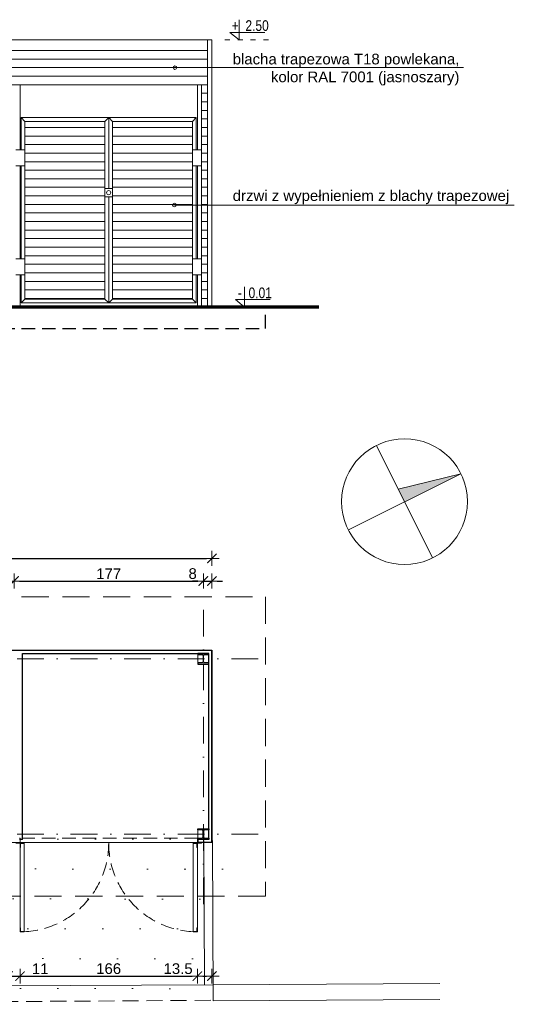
# Model space of a CAD drawing. Header units: millimetres. Extents: x 169 to 1907, y 142 to 1120.
# Tile 2 of 3: x 770 to 1232, y 172 to 1093. Entities that reach past the tile are written whole.
import ezdxf

# ---------------------------------------------------------------- set-up
doc = ezdxf.new("R2010")
doc.units = ezdxf.units.MM
for name, pattern in [('( Dashed )', [0.75, 0.5, -0.25]), ('ACAD_ISO03W100', [30, 12, -18]), ('DASHDOT2', [0.5, 0.25, -0.125, 0, -0.125]), ('DASHED', [19.05, 12.7, -6.35])]:
    doc.linetypes.add(name, pattern=pattern)
for name, color, linetype, lineweight in [('- AGP-1_OPISY', 7, 'Continuous', 0), ('CZ - SR', 150, 'Continuous', 13), ('CZ GR', 30, 'Continuous', 30), ('linii', 7, 'Continuous', 15)]:
    doc.layers.add(name, color=color, linetype=linetype, lineweight=lineweight)
doc.layers.add('--RAMKA', color=7, linetype='Continuous')
doc.layers.add('0S', color=7, linetype='Continuous')
for name, color, linetype, lineweight, true_color in [('a___wymiary', 7, 'Continuous', 5, 0x707070), ('DRZWI AGP1', 7, 'Continuous', 15, 0x7f7f7f), ('E-1', 7, 'Continuous', 9, 0x7f7f7f), ('OSIE', 7, 'DASHDOT2', 0, 0x7f7f7f), ('tło', 7, 'Continuous', 5, 0xb2b2b2), ('WYMIARY', 7, 'Continuous', 5, 0x7f7f7f), ('zz-krawObn', 7, 'ACAD_ISO03W100', 35, 0x664d33)]:
    doc.layers.add(name, color=color, linetype=linetype, lineweight=lineweight, true_color=true_color)
doc.styles.add('ARIAL', font='arial.ttf')
doc.styles.get("Standard").update_dxf_attribs({"font": 'arial.ttf'})
doc.dimstyles.new('wymiary agp1', dxfattribs={"dimtxt": 16, "dimasz": 5, "dimexe": 1.25, "dimexo": 0.625, "dimgap": 1.8, "dimtad": 1, "dimdec": 3, "dimrnd": 0.5, "dimdsep": 46, "dimtxsty": 'ARIAL', "dimblk": 'znacznik', "dimcen": 1.5, "dimse1": 1, "dimse2": 1, "dimclrd": 256, "dimazin": 0, "dimtfac": 1, "dimtdec": 3, "dimtmove": 1, "dimatfit": 3, "dimldrblk": 'znacznik', "dimfxl": 1, "dimarcsym": 0})

# ---------------------------------------------------------------- blocks, each defined once
blk = doc.blocks.new('znacznik')
at = {"layer": 'a___wymiary'}
for p, q in [((1.39, 0), (-1.39, 0)), ((0, 1.39), (0, -1.39))]:
    blk.add_line(p, q, dxfattribs=at)
at = {"layer": 'a___wymiary', "const_width": 0.2}
blk.add_lwpolyline([(0.88, 0.88), (-0.88, -0.88)], dxfattribs=at)
blk = doc.blocks.new('*D2')
at = {"layer": 'Defpoints', "color": 0}
for p in [(949.21, 588.89), (402.21, 531.73), (949.21, 530.97)]:
    blk.add_point(p, dxfattribs=at)
at = {"layer": 'WYMIARY', "color": 253, "lineweight": -2, "true_color": 0xb2b2b2}
blk.add_line((407.21, 588.89), (944.21, 588.89), dxfattribs=at)
at = {"layer": 'WYMIARY', "color": 253, "lineweight": -2, "true_color": 0xb2b2b2, "xscale": 5, "yscale": 5, "zscale": 5, "rotation": 180}
blk.add_blockref('znacznik', (402.21, 588.89), dxfattribs=at)
at = {"layer": 'WYMIARY', "color": 253, "lineweight": -2, "true_color": 0xb2b2b2, "xscale": 5, "yscale": 5, "zscale": 5}
blk.add_blockref('znacznik', (949.21, 588.89), dxfattribs=at)
at = {"layer": 'WYMIARY', "color": 18, "true_color": 0x000000, "insert": (675.71, 595.77), "char_height": 10, "attachment_point": 5, "style": 'ARIAL'}
blk.add_mtext('547', dxfattribs=at)
blk = doc.blocks.new('*D5')
at = {"layer": 'Defpoints', "color": 0}
for p in [(587.21, 562.6), (764.21, 567.69), (764.21, 562.6)]:
    blk.add_point(p, dxfattribs=at)
at = {"layer": 'WYMIARY', "color": 253, "lineweight": -2, "true_color": 0xb2b2b2}
blk.add_line((592.21, 567.69), (759.21, 567.69), dxfattribs=at)
at = {"layer": 'WYMIARY', "color": 253, "lineweight": -2, "true_color": 0xb2b2b2, "xscale": 5, "yscale": 5, "zscale": 5, "rotation": 180}
blk.add_blockref('znacznik', (587.21, 567.69), dxfattribs=at)
at = {"layer": 'WYMIARY', "color": 253, "lineweight": -2, "true_color": 0xb2b2b2, "xscale": 5, "yscale": 5, "zscale": 5}
blk.add_blockref('znacznik', (764.21, 567.69), dxfattribs=at)
at = {"layer": 'WYMIARY', "color": 18, "true_color": 0x000000, "insert": (675.71, 574.51), "char_height": 10, "attachment_point": 5, "style": 'ARIAL'}
blk.add_mtext('177', dxfattribs=at)
blk = doc.blocks.new('*D14')
at = {"layer": 'Defpoints', "color": 0}
for p in [(758.61, 221.29), (769.81, 221.29), (769.81, 198.12)]:
    blk.add_point(p, dxfattribs=at)
at = {"layer": 'WYMIARY', "color": 253, "lineweight": -2, "true_color": 0xb2b2b2}
for p, q in [((753.61, 198.12), (748.61, 198.12)), ((758.61, 198.12), (769.81, 198.12)), ((769.81, 198.12), (796.19, 198.12)), ((774.81, 198.12), (779.81, 198.12))]:
    blk.add_line(p, q, dxfattribs=at)
at = {"layer": 'WYMIARY', "color": 253, "lineweight": -2, "true_color": 0xb2b2b2, "xscale": 5, "yscale": 5, "zscale": 5}
blk.add_blockref('znacznik', (758.61, 198.12), dxfattribs=at)
at = {"layer": 'WYMIARY', "color": 253, "lineweight": -2, "true_color": 0xb2b2b2, "xscale": 5, "yscale": 5, "zscale": 5, "rotation": 180}
blk.add_blockref('znacznik', (769.81, 198.12), dxfattribs=at)
at = {"layer": 'WYMIARY', "color": 18, "true_color": 0x000000, "insert": (788.66, 204.94), "char_height": 10, "attachment_point": 5, "style": 'ARIAL'}
blk.add_mtext('11', dxfattribs=at)
blk = doc.blocks.new('Heb100')
at = {"layer": 'CZ GR', "linetype": 'ByBlock'}
blk.add_lwpolyline([(-50, 0), (-50, 10), (-15, 10, 0.414214), (-3, 22), (-3, 78, 0.414214), (-15, 90), (-50, 90), (-50, 100), (50, 100), (50, 90), (15, 90, 0.414214), (3, 78), (3, 22, 0.414214), (15, 10), (50, 10), (50, 0)], format="xyb", close=True, dxfattribs=at)
blk = doc.blocks.new('*D16')
at = {"layer": 'Defpoints', "color": 0}
for p in [(764.21, 562.6), (941.21, 567.69), (941.21, 530.97)]:
    blk.add_point(p, dxfattribs=at)
at = {"layer": 'WYMIARY', "color": 253, "lineweight": -2, "true_color": 0xb2b2b2}
blk.add_line((769.21, 567.69), (936.21, 567.69), dxfattribs=at)
at = {"layer": 'WYMIARY', "color": 253, "lineweight": -2, "true_color": 0xb2b2b2, "xscale": 5, "yscale": 5, "zscale": 5, "rotation": 180}
blk.add_blockref('znacznik', (764.21, 567.69), dxfattribs=at)
at = {"layer": 'WYMIARY', "color": 253, "lineweight": -2, "true_color": 0xb2b2b2, "xscale": 5, "yscale": 5, "zscale": 5}
blk.add_blockref('znacznik', (941.21, 567.69), dxfattribs=at)
at = {"layer": 'WYMIARY', "color": 18, "true_color": 0x000000, "insert": (852.71, 574.51), "char_height": 10, "attachment_point": 5, "style": 'ARIAL'}
blk.add_mtext('177', dxfattribs=at)
blk = doc.blocks.new('*D17')
at = {"layer": 'Defpoints', "color": 0}
for p in [(949.21, 567.69), (941.21, 530.97), (949.21, 513.97)]:
    blk.add_point(p, dxfattribs=at)
at = {"layer": 'WYMIARY', "color": 253, "lineweight": -2, "true_color": 0xb2b2b2}
for p, q in [((936.21, 567.69), (931.21, 567.69)), ((941.21, 567.69), (949.21, 567.69)), ((954.21, 567.69), (959.21, 567.69))]:
    blk.add_line(p, q, dxfattribs=at)
at = {"layer": 'WYMIARY', "color": 253, "lineweight": -2, "true_color": 0xb2b2b2, "xscale": 5, "yscale": 5, "zscale": 5}
blk.add_blockref('znacznik', (941.21, 567.69), dxfattribs=at)
at = {"layer": 'WYMIARY', "color": 253, "lineweight": -2, "true_color": 0xb2b2b2, "xscale": 5, "yscale": 5, "zscale": 5, "rotation": 180}
blk.add_blockref('znacznik', (949.21, 567.69), dxfattribs=at)
at = {"layer": 'WYMIARY', "color": 18, "true_color": 0x000000, "insert": (931.21, 574.59), "char_height": 10, "attachment_point": 5, "style": 'ARIAL'}
blk.add_mtext('8', dxfattribs=at)
blk = doc.blocks.new('*D18')
at = {"layer": 'Defpoints', "color": 0}
for p in [(935.61, 221.29), (769.81, 198.12), (935.61, 198.12)]:
    blk.add_point(p, dxfattribs=at)
at = {"layer": 'WYMIARY', "color": 253, "lineweight": -2, "true_color": 0xb2b2b2}
blk.add_line((774.81, 198.12), (930.61, 198.12), dxfattribs=at)
at = {"layer": 'WYMIARY', "color": 253, "lineweight": -2, "true_color": 0xb2b2b2, "xscale": 5, "yscale": 5, "zscale": 5, "rotation": 180}
blk.add_blockref('znacznik', (769.81, 198.12), dxfattribs=at)
at = {"layer": 'WYMIARY', "color": 253, "lineweight": -2, "true_color": 0xb2b2b2, "xscale": 5, "yscale": 5, "zscale": 5}
blk.add_blockref('znacznik', (935.61, 198.12), dxfattribs=at)
at = {"layer": 'WYMIARY', "color": 18, "true_color": 0x000000, "insert": (852.71, 205.03), "char_height": 10, "attachment_point": 5, "style": 'ARIAL'}
blk.add_mtext('166', dxfattribs=at)
blk = doc.blocks.new('*D19')
at = {"layer": 'Defpoints', "color": 0}
for p in [(949.21, 304.79), (935.61, 221.29), (949.21, 198.12)]:
    blk.add_point(p, dxfattribs=at)
at = {"layer": 'WYMIARY', "color": 253, "lineweight": -2, "true_color": 0xb2b2b2}
blk.add_line((940.61, 198.12), (944.21, 198.12), dxfattribs=at)
at = {"layer": 'WYMIARY', "color": 253, "lineweight": -2, "true_color": 0xb2b2b2, "xscale": 5, "yscale": 5, "zscale": 5, "rotation": 180}
blk.add_blockref('znacznik', (935.61, 198.12), dxfattribs=at)
at = {"layer": 'WYMIARY', "color": 253, "lineweight": -2, "true_color": 0xb2b2b2, "xscale": 5, "yscale": 5, "zscale": 5}
blk.add_blockref('znacznik', (949.21, 198.12), dxfattribs=at)
at = {"layer": 'WYMIARY', "color": 18, "true_color": 0x000000, "insert": (917.62, 205.03), "char_height": 10, "attachment_point": 5, "style": 'ARIAL'}
blk.add_mtext('13.5', dxfattribs=at)
blk = doc.blocks.new('GDG')
at = {"layer": 'linii', "true_color": 0xb2b2b2}
blk.add_hatch(color=253, dxfattribs=at).paths.add_polyline_path([(295708.7, -11610.4), (295988.3, -12013.1), (295801, -11546.3)])
at = {"layer": 'linii', "color": 253, "true_color": 0xb2b2b2}
for points in [[(295429, -11207.7), (295988.3, -12013.1), (295801, -11546.3), (295308.1, -11888.6)], [(295308.1, -11888.6), (296113.5, -11329.3)]]:
    blk.add_lwpolyline(points, dxfattribs=at)
blk.add_circle((295710.8, -11608.9), 490.3, dxfattribs=at)

msp = doc.modelspace()

# ---------------------------------------------------------------- hatches: boundary and pattern name
at = {"layer": 'tło'}
h = msp.add_hatch(dxfattribs=at)
h.set_pattern_fill('DOTS', color=256, scale=500, angle=296.4784048, style=0)
h.set_pattern_definition([(296.478404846, (855260689.958, -412903271.198), (34.9385221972, -0.0528363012), [0, -31.25])])
h.paths.add_polyline_path([(402.2215, 322.5384), (402.713, 172.0167), (949.6985, 175.062), (949.2092, 324.9242)])

# ---------------------------------------------------------------- linework, layer by layer
at = {"layer": '- AGP-1_OPISY'}
for p, q in [((974.6104, 1092.7782), (974.6104, 1073.9689)), ((974.6104, 1073.9689), (966.1316, 1080.9476)), ((966.1316, 1080.9476), (998.559, 1080.9476)), ((979.8242, 842.7782), (979.8242, 823.9689)), ((979.8242, 823.9689), (971.3455, 830.9476)), ((971.3455, 830.9476), (1003.7728, 830.9476))]:
    msp.add_line(p, q, dxfattribs=at)
at = {"layer": '--RAMKA', "color": 3, "lineweight": 0}
for points in [[(1184.6103, 1047.9684), (914.6789, 1047.9684)], [(1231.9533, 919.4312), (914.1928, 919.4312)]]:
    msp.add_lwpolyline(points, dxfattribs=at)
for centre in [(914.6789, 1047.9684), (914.1928, 919.4312)]:
    msp.add_circle(centre, 1.6681, dxfattribs=at)
at = {"linetype": 'DASHED', "lineweight": 5, "ltscale": 2}
msp.add_lwpolyline([(352.212, 553.0352), (999.212, 553.0352), (999.212, 273.0352), (352.212, 273.0352)], close=True, dxfattribs=at)
at = {"layer": '0S', "linetype": 'DASHED'}
msp.add_lwpolyline([(352.212, 803.9684), (999.212, 803.9684), (999.212, 823.9684), (352.212, 823.9684)], close=True, dxfattribs=at)
at = {"layer": 'CZ - SR'}
for q in [(402.212, 1073.9684), (949.212, 823.9684)]:
    msp.add_line((949.212, 1073.9684), q, dxfattribs=at)
at = {"layer": 'CZ - SR', "linetype": 'DASHED'}
msp.add_lwpolyline([(772.212, 500.0352), (936.212, 500.0352), (936.212, 490.0352), (946.212, 490.0352), (946.212, 336.0352), (936.212, 336.0352), (936.212, 327.0352), (772.212, 327.0352), (772.212, 500.0352)], dxfattribs=at)
at = {"layer": 'CZ - SR'}
msp.add_lwpolyline([(935.612, 323.0352), (415.812, 323.0352)], dxfattribs=at)
at = {"layer": 'CZ GR', "linetype": 'Continuous'}
for p, q in [((402.212, 503.0352), (949.212, 503.0352)), ((772.212, 326.0352), (772.212, 500.0352)), ((772.212, 500.0352), (946.212, 500.0352)), ((946.212, 326.0352), (946.212, 500.0352)), ((949.212, 323.0352), (949.212, 503.0352)), ((769.212, 327.0352), (769.812, 327.0352)), ((772.212, 326.0352), (769.212, 326.0352)), ((936.212, 327.0352), (936.212, 323.0352)), ((936.212, 326.0352), (936.212, 323.0352)), ((946.212, 326.0352), (936.212, 326.0352)), ((949.212, 323.0352), (936.212, 323.0352)), ((939.612, 323.0352), (936.212, 323.0352))]:
    msp.add_line(p, q, dxfattribs=at)
at = {"layer": 'CZ GR'}
msp.add_lwpolyline([(402.212, 503.0352), (949.212, 503.0352), (949.212, 323.0352), (936.212, 323.0352)], dxfattribs=at)
at = {"layer": 'DRZWI AGP1', "linetype": 'Continuous'}
for p, q in [((939.612, 1031.9684), (588.812, 1031.9684)), ((769.812, 1031.9684), (769.812, 971.1391)), ((769.812, 1031.9684), (769.812, 971.1391)), ((935.612, 1031.9912), (935.612, 971.1391)), ((939.612, 1031.9684), (939.612, 823.9684)), ((770.812, 1001.1391), (770.812, 971.1391)), ((770.812, 1001.1391), (774.312, 997.6391)), ((770.812, 1001.1391), (931.612, 1001.1391)), ((934.612, 1001.1391), (773.812, 1001.1391)), ((774.312, 997.6391), (774.312, 831.4684)), ((774.312, 997.6391), (849.212, 997.6391)), ((852.712, 1001.1391), (849.212, 997.6391)), ((849.212, 997.6391), (849.212, 831.4684)), ((852.712, 1001.1391), (852.712, 934.9684)), ((852.712, 1001.1391), (856.212, 997.6391)), ((856.212, 997.6391), (856.212, 831.4684)), ((856.212, 997.6391), (928.112, 997.6391)), ((931.112, 997.6391), (856.212, 997.6391)), ((934.612, 1001.1391), (931.112, 997.6391)), ((931.112, 997.6391), (931.112, 831.4684)), ((934.612, 1001.1391), (934.612, 971.1391)), ((773.812, 971.1391), (765.812, 971.1391)), ((765.812, 971.1391), (774.312, 971.1391)), ((939.612, 971.1391), (931.112, 971.1391)), ((939.612, 956.1391), (939.612, 971.1391)), ((773.812, 956.1391), (765.812, 956.1391)), ((765.812, 956.1391), (774.312, 956.1391)), ((769.812, 956.1391), (769.812, 868.9684)), ((769.812, 956.1391), (769.812, 868.9684)), ((770.812, 956.1391), (770.812, 868.9684)), ((939.612, 956.1391), (931.112, 956.1391)), ((934.612, 956.1391), (934.612, 868.9684)), ((935.612, 956.1391), (935.612, 868.9684)), ((849.212, 934.9684), (856.212, 934.9684)), ((849.212, 926.9684), (856.212, 926.9684)), ((852.712, 926.9684), (852.712, 827.9684)), ((765.812, 868.9684), (774.312, 868.9684)), ((773.812, 868.9684), (769.812, 868.9684)), ((939.612, 868.9684), (931.112, 868.9684)), ((765.812, 853.9684), (774.312, 853.9684)), ((769.812, 853.9684), (769.812, 823.9684)), ((769.812, 853.9684), (769.812, 823.9684)), ((773.812, 853.9684), (769.812, 853.9684)), ((770.812, 853.9684), (770.812, 827.9684)), ((939.612, 853.9684), (931.112, 853.9684)), ((934.612, 853.9684), (934.612, 827.9684)), ((935.612, 853.9684), (935.612, 823.9684)), ((774.312, 831.4684), (770.812, 827.9684)), ((774.312, 831.4684), (849.212, 831.4684)), ((852.712, 827.9684), (849.212, 831.4684)), ((852.712, 827.9684), (856.212, 831.4684)), ((856.212, 831.4684), (928.112, 831.4684)), ((856.212, 831.4684), (928.112, 831.4684)), ((931.112, 831.4684), (856.212, 831.4684)), ((931.112, 831.4684), (934.612, 827.9684)), ((770.812, 827.9684), (931.612, 827.9684)), ((934.612, 827.9684), (773.812, 827.9684)), ((765.812, 322.4352), (769.812, 322.4352)), ((769.812, 327.0352), (769.812, 322.4352)), ((769.812, 322.4352), (769.812, 318.4352)), ((769.812, 322.4352), (773.812, 322.4352)), ((773.812, 239.5352), (773.812, 322.4352)), ((773.812, 322.4352), (773.812, 239.5352)), ((935.612, 322.4352), (931.612, 322.4352)), ((931.612, 322.4352), (931.612, 239.5352)), ((931.612, 239.5352), (931.612, 322.4352)), ((936.212, 327.0352), (935.612, 327.0352)), ((935.612, 327.0352), (935.612, 322.4352)), ((935.612, 322.4352), (935.612, 318.4352)), ((939.612, 322.4352), (935.612, 322.4352)), ((939.612, 323.0352), (939.612, 322.4352)), ((769.812, 318.4352), (769.812, 243.5352)), ((770.212, 321.6352), (770.212, 318.8352)), ((770.612, 322.0352), (773.412, 322.0352)), ((934.812, 322.0352), (932.012, 322.0352)), ((935.212, 321.6352), (935.212, 318.8352)), ((935.612, 318.4352), (935.612, 243.5352)), ((769.812, 239.5352), (769.812, 243.5352)), ((769.812, 239.5352), (773.812, 239.5352)), ((770.212, 240.3352), (770.212, 243.1352)), ((770.612, 239.9352), (773.412, 239.9352)), ((935.612, 239.5352), (931.612, 239.5352)), ((934.812, 239.9352), (932.012, 239.9352)), ((935.212, 240.3352), (935.212, 243.1352)), ((935.612, 239.5352), (935.612, 243.5352))]:
    msp.add_line(p, q, dxfattribs=at)
at = {"layer": 'DRZWI AGP1', "linetype": 'Continuous', "lineweight": 60, "const_width": 3}
for points in [[(949.212, 823.9684), (394.212, 823.9684), (397.2618, 823.9684), (313.4968, 823.9684)], [(949.212, 823.9684), (957.212, 823.9684), (955.7769, 823.9684), (1049.2671, 823.9684)]]:
    msp.add_lwpolyline(points, dxfattribs=at)
at = {"layer": 'DRZWI AGP1', "linetype": 'Continuous'}
msp.add_circle((852.712, 930.9684), 2, dxfattribs=at)
for centre, start, end in [((773.412, 322.4352), 270, 0), ((932.012, 322.4352), 180, 270), ((769.812, 318.8352), 270, 0), ((770.612, 321.6352), 90, 180), ((934.812, 321.6352), 0, 90), ((935.612, 318.8352), 180, 270), ((769.812, 243.1352), 0, 90), ((770.612, 240.3352), 180, 270), ((773.412, 239.5352), 0, 90), ((932.012, 239.5352), 90, 180), ((934.812, 240.3352), 270, 0), ((935.612, 243.1352), 90, 180)]:
    msp.add_arc(centre, 0.4, start, end, dxfattribs=at)
at = {"layer": 'DRZWI AGP1', "linetype": 'DASHED'}
for centre, start, end in [((769.812, 322.4352), 272.7575586, 0), ((935.612, 322.4352), 180, 267.2424414)]:
    msp.add_arc(centre, 82.9, start, end, dxfattribs=at)
at = {"layer": 'E-1'}
for points in [[(945.212, 1073.9684), (945.212, 823.9684)], [(945.212, 1063.9684), (406.212, 1063.9684)], [(945.212, 1055.9684), (406.212, 1055.9684)], [(945.212, 1047.9684), (406.212, 1047.9684)], [(945.212, 1039.9684), (406.212, 1039.9684)], [(945.212, 1031.9684), (406.212, 1031.9684)], [(945.212, 1023.9684), (939.612, 1023.9684)], [(945.212, 1023.9684), (939.612, 1023.9684)], [(945.212, 1015.9684), (939.612, 1015.9684)], [(945.212, 1015.9684), (939.612, 1015.9684)], [(945.212, 1007.9684), (939.612, 1007.9684)], [(945.212, 1007.9684), (939.612, 1007.9684)], [(945.212, 999.9684), (939.612, 999.9684)], [(945.212, 999.9684), (939.612, 999.9684)], [(849.212, 991.9684), (774.312, 991.9684)], [(931.112, 991.9684), (856.212, 991.9684)], [(945.212, 991.9684), (939.612, 991.9684)], [(945.212, 991.9684), (939.612, 991.9684)], [(849.212, 983.9684), (774.312, 983.9684)], [(931.112, 983.9684), (856.212, 983.9684)], [(945.212, 983.9684), (939.612, 983.9684)], [(945.212, 983.9684), (939.612, 983.9684)], [(945.212, 983.9684), (939.612, 983.9684)], [(849.212, 975.9684), (774.312, 975.9684)], [(849.212, 967.9684), (774.312, 967.9684)], [(931.112, 975.9684), (856.212, 975.9684)], [(931.112, 967.9684), (856.212, 967.9684)], [(945.212, 975.9684), (939.612, 975.9684)], [(945.212, 975.9684), (939.612, 975.9684)], [(945.212, 975.9684), (939.612, 975.9684)], [(945.212, 967.9684), (939.612, 967.9684)], [(945.212, 967.9684), (939.612, 967.9684)], [(945.212, 967.9684), (939.612, 967.9684)], [(849.212, 959.9684), (774.312, 959.9684)], [(931.112, 959.9684), (856.212, 959.9684)], [(945.212, 959.9684), (939.612, 959.9684)], [(945.212, 959.9684), (939.612, 959.9684)], [(945.212, 959.9684), (939.612, 959.9684)], [(849.212, 951.9684), (774.312, 951.9684)], [(931.112, 951.9684), (856.212, 951.9684)], [(945.212, 951.9684), (939.612, 951.9684)], [(945.212, 951.9684), (939.612, 951.9684)], [(945.212, 951.9684), (939.612, 951.9684)], [(945.212, 951.9684), (939.612, 951.9684)], [(849.212, 943.9684), (774.312, 943.9684)], [(931.112, 943.9684), (856.212, 943.9684)], [(945.212, 943.9684), (939.612, 943.9684)], [(945.212, 943.9684), (939.612, 943.9684)], [(945.212, 943.9684), (939.612, 943.9684)], [(945.212, 943.9684), (939.612, 943.9684)], [(849.212, 935.9684), (774.312, 935.9684)], [(931.112, 935.9684), (856.212, 935.9684)], [(945.212, 935.9684), (939.612, 935.9684)], [(945.212, 935.9684), (939.612, 935.9684)], [(945.212, 935.9684), (939.612, 935.9684)], [(945.212, 935.9684), (939.612, 935.9684)], [(849.212, 927.9684), (774.312, 927.9684)], [(931.112, 927.9684), (856.212, 927.9684)], [(945.212, 927.9684), (939.612, 927.9684)], [(945.212, 927.9684), (939.612, 927.9684)], [(945.212, 927.9684), (939.612, 927.9684)], [(945.212, 927.9684), (939.612, 927.9684)], [(849.212, 919.9684), (774.312, 919.9684)], [(849.212, 911.9684), (774.312, 911.9684)], [(931.112, 919.9684), (856.212, 919.9684)], [(931.112, 911.9684), (856.212, 911.9684)], [(945.212, 919.9684), (939.612, 919.9684)], [(945.212, 919.9684), (939.612, 919.9684)], [(945.212, 919.9684), (939.612, 919.9684)], [(945.212, 919.9684), (939.612, 919.9684)], [(945.212, 911.9684), (939.612, 911.9684)], [(945.212, 911.9684), (939.612, 911.9684)], [(849.212, 903.9684), (774.312, 903.9684)], [(931.112, 903.9684), (856.212, 903.9684)], [(945.212, 903.9684), (939.612, 903.9684)], [(945.212, 903.9684), (939.612, 903.9684)], [(945.212, 903.9684), (939.612, 903.9684)], [(849.212, 895.9684), (774.312, 895.9684)], [(931.112, 895.9684), (856.212, 895.9684)], [(945.212, 895.9684), (939.612, 895.9684)], [(945.212, 895.9684), (939.612, 895.9684)], [(945.212, 895.9684), (939.612, 895.9684)], [(849.212, 887.9684), (774.312, 887.9684)], [(931.112, 887.9684), (856.212, 887.9684)], [(945.212, 887.9684), (939.612, 887.9684)], [(945.212, 887.9684), (939.612, 887.9684)], [(945.212, 887.9684), (939.612, 887.9684)], [(849.212, 879.9684), (774.312, 879.9684)], [(931.112, 879.9684), (856.212, 879.9684)], [(945.212, 879.9684), (939.612, 879.9684)], [(945.212, 879.9684), (939.612, 879.9684)], [(945.212, 879.9684), (939.612, 879.9684)], [(849.212, 871.9684), (774.312, 871.9684)], [(931.112, 871.9684), (856.212, 871.9684)], [(945.212, 871.9684), (939.612, 871.9684)], [(945.212, 871.9684), (939.612, 871.9684)], [(945.212, 871.9684), (939.612, 871.9684)], [(944.0461, 871.9684), (939.612, 871.9684)], [(849.212, 863.9684), (774.312, 863.9684)], [(931.112, 863.9684), (856.212, 863.9684)], [(945.212, 863.9684), (939.612, 863.9684)], [(945.212, 863.9684), (939.612, 863.9684)], [(945.212, 863.9684), (939.612, 863.9684)], [(945.212, 863.9684), (939.612, 863.9684)], [(849.212, 855.9684), (774.312, 855.9684)], [(849.212, 847.9684), (774.312, 847.9684)], [(931.112, 855.9684), (856.212, 855.9684)], [(931.112, 847.9684), (856.212, 847.9684)], [(945.212, 855.9684), (939.612, 855.9684)], [(945.212, 855.9684), (939.612, 855.9684)], [(945.212, 855.9684), (939.612, 855.9684)], [(945.212, 855.9684), (939.612, 855.9684)], [(945.212, 847.9684), (939.612, 847.9684)], [(945.212, 847.9684), (939.612, 847.9684)], [(945.212, 847.9684), (939.612, 847.9684)], [(945.212, 847.9684), (939.612, 847.9684)], [(945.212, 847.9684), (939.612, 847.9684)], [(945.212, 847.9684), (939.612, 847.9684)], [(945.212, 847.9684), (939.612, 847.9684)], [(849.212, 839.9684), (774.312, 839.9684)], [(931.112, 839.9684), (856.212, 839.9684)], [(945.212, 839.9684), (939.612, 839.9684)], [(945.212, 839.9684), (939.612, 839.9684)], [(945.212, 839.9684), (939.612, 839.9684)], [(945.212, 839.9684), (939.612, 839.9684)], [(945.212, 839.9684), (939.612, 839.9684)], [(945.212, 839.9684), (939.612, 839.9684)], [(849.212, 831.9684), (774.312, 831.9684)], [(931.112, 831.9684), (856.212, 831.9684)], [(945.212, 831.9684), (939.612, 831.9684)], [(945.212, 831.9684), (939.612, 831.9684)], [(945.212, 831.9684), (939.612, 831.9684)]]:
    msp.add_lwpolyline(points, dxfattribs=at)
at = {"layer": 'OSIE', "linetype": 'DASHDOT2', "ltscale": 100}
for p, q in [((941.212, 265.2948), (941.212, 551.6652)), ((366.2398, 495.0352), (997.0998, 495.0352)), ((366.2398, 331.0352), (997.0998, 331.0352))]:
    msp.add_line(p, q, dxfattribs=at)
at = {"layer": 'tło'}
for p, q in [((950.3764, 190.0698, 0), (270.0829, 186.2597, 0)), ((1162.1795, 191.2504, 0), (950.3764, 190.07, 0)), ((1162.2285, 176.2505, 0), (950.46, 175.0702, 0))]:
    msp.add_line(p, q, dxfattribs=at)
at = {"layer": 'tło', "extrusion": (6.11557e-09, -1.22775e-08, 1), "elevation": 0}
for points in [[(941.6297, 324.8994), (942.3851, 190.025)], [(949.6248, 324.9255), (950.46, 175.0702)]]:
    msp.add_lwpolyline(points, dxfattribs=at)
at = {"layer": 'tło', "linetype": '( Dashed )', "ltscale": 30, "elevation": 0}
msp.add_lwpolyline([(370.6215, 171.7361), (950.46, 175.5233)], dxfattribs=at)
at = {"layer": 'zz-krawObn', "color": 8, "lineweight": 13, "ltscale": 0.4, "true_color": 0x707070}
for points in [[(1002.1084, 1073.9684), (959.1171, 1073.9691)], [(1002.522, 823.9684), (957.212, 823.9684)]]:
    msp.add_lwpolyline(points, dxfattribs=at)

# ---------------------------------------------------------------- block references
at = {"layer": '--RAMKA', "color": 3, "xscale": -0.09999999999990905, "yscale": 0.09999999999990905, "zscale": 0.1}
msp.add_blockref('Heb100', (941.212, 490.0352), dxfattribs=at)
at = {"layer": '--RAMKA', "color": 3, "xscale": 0.09999999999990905, "yscale": 0.09999999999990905, "zscale": 0.09999999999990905, "rotation": 180}
msp.add_blockref('Heb100', (941.212, 336.0352), dxfattribs=at)
at = {"layer": 'WYMIARY', "xscale": 0.12, "yscale": 0.12, "zscale": 0.12, "rotation": 81.70007247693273}
msp.add_blockref('GDG', (-5371.645, -34270.5843), dxfattribs=at)

# ---------------------------------------------------------------- texts
at = {"layer": '- AGP-1_OPISY', "style": 'ARIAL', "width": 0.80247}
for s, p in [('+  2.50', (967.7723, 1082.2652)), ('-  0.01', (973.5253, 832.2652))]:
    msp.add_text(s, height=10, dxfattribs=at).set_placement(p)
at = {"char_height": 10}
for s, insert, width, attachment_point in [('\\pxqr;blacha trapezowa T18 powlekana, \\Pkolor RAL 7001 (jasnoszary)', (1180.6578, 1060.9635), 273.165625, 3), ('\\pxqr;drzwi z wypełnieniem z blachy trapezowej ', (966.8641, 933.2183), 260.340913, 1)]:
    msp.add_mtext(s, dxfattribs=dict(at, insert=insert, width=width, attachment_point=attachment_point))

# ---------------------------------------------------------------- dimensions: what is measured, and where the dimension line sits
at = {"layer": 'WYMIARY'}
for base, p1, p2, picture, middle in [((949.212, 588.8884), (402.212, 531.7297), (949.212, 530.9658), '*D2', (675.712, 595.7737)), ((764.212, 567.6864), (587.212, 562.5958), (764.212, 562.5958), '*D5', (675.712, 574.5068)), ((941.212, 567.6864), (764.212, 562.5958), (941.212, 530.9658), '*D16', (852.712, 574.5068)), ((935.612, 198.1225), (769.812, 198.1225), (935.612, 221.2949), '*D18', (852.712, 205.0282))]:
    dim = msp.add_linear_dim(base=base, p1=p1, p2=p2, dimstyle='wymiary agp1', override={"dimtxt": 10, "dimblk": 'znacznik'}, dxfattribs=at)
    dim.commit()
    dim.dimension.update_dxf_attribs({"geometry": picture, "text_midpoint": middle})
for base, p1, p2, picture, middle in [((949.212, 567.6864), (941.212, 530.9658), (949.212, 513.9658), '*D17', (931.212, 567.6864)), ((949.212, 198.1225), (935.612, 221.2949), (949.212, 304.7949), '*D19', (917.6194, 198.1225)), ((769.812, 198.1225), (758.612, 221.2949), (769.812, 221.2949), '*D14', (788.659, 198.1225))]:
    dim = msp.add_linear_dim(base=base, p1=p1, p2=p2, dimstyle='wymiary agp1', override={"dimtxt": 10, "dimblk": 'znacznik'}, dxfattribs=at)
    dim.commit()
    dim.dimension.update_dxf_attribs({"geometry": picture, "text_midpoint": middle, "dimtype": 160})

doc.saveas('drawing.dxf')
